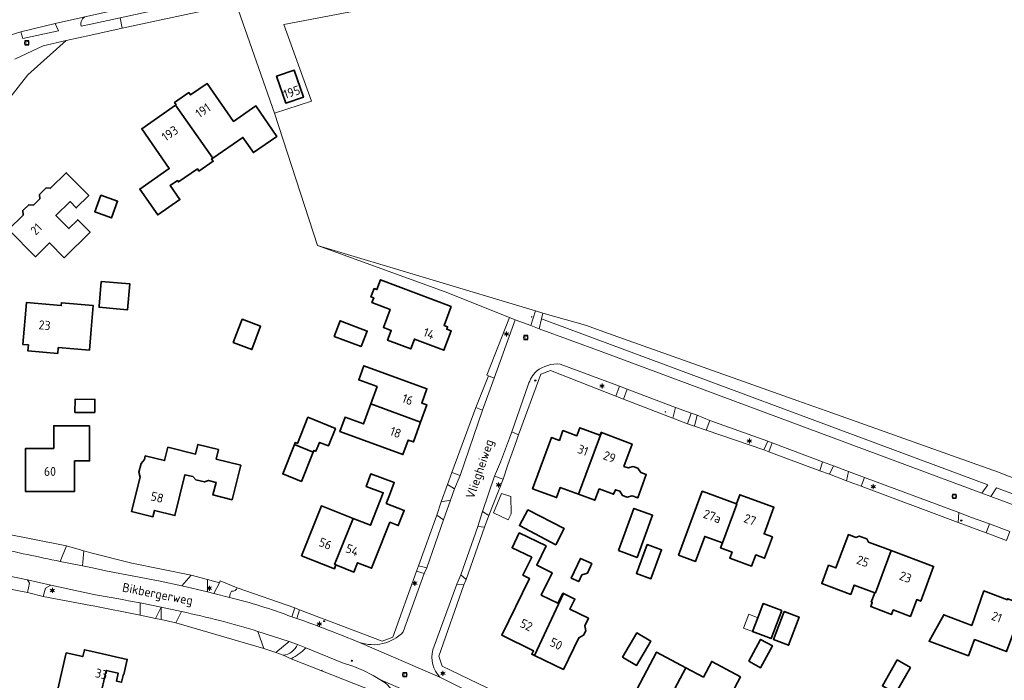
# Model space of a CAD drawing. Header units: metres. Extents: x 140853 to 145288, y 474558 to 480269.
# Tile 106 of 256: x 141986 to 142184, y 477761 to 477894. Entities that reach past the tile are written whole.
import ezdxf
from ezdxf.enums import TextEntityAlignment as Align
from ezdxf.lldxf.tags import DXFTag

# ---------------------------------------------------------------- set-up
doc = ezdxf.new("R2010")
doc.units = ezdxf.units.M
doc.header["$MEASUREMENT"] = 0
for name, color, linetype, lineweight in [('B-WE-GR-GRAS_KRUIDENRIJK-G', 80, 'Continuous', 18), ('B-WE-GR-GROENVOORZIENING-G', 80, 'Continuous', 18), ('B-WE-GR-HEIDE-G', 200, 'Continuous', 13), ('B-WE-IE-TERREINAFSCHEIDING_KUNSTMATIG_HEKWERK-G', 20, 'IE-TERREINAFSCHEIDING-KUNSTMATIG', 18), ('B-WE-KL-DATA_CAI-S', 90, 'KL-CAI-N', 18), ('B-WE-KL-ET_LS_OV_LICHTMAST-S', 190, 'Continuous', 18), ('B-WE-KL-WATER_BRANDLEIDING_PUT-S', 150, 'Continuous', 18), ('B-WE-OG-BEBOUWING-G', 7, 'Continuous', 35), ('B-WE-OG-BEBOUWING_BIJGEBOUW-G', 7, 'Continuous', 18), ('B-WE-OG-BEBOUWING_HUISNUMMER-T18', 10, 'Continuous', 18), ('B-WE-OG-BEBOUWING_LUIFEL-G', 7, 'Continuous', 18), ('B-WE-OG-BEBOUWING_STRAATNAAM-T18', 10, 'Continuous', 18), ('B-WE-OG-TERREIN_ERF-G', 7, 'Continuous', 18), ('B-WE-RI-GWA_RIOOLPUT-S', 30, 'Continuous', 18), ('B-WE-VH-ONVERHARD-G', 252, 'Continuous', 18), ('B-WE-VH-VERHARDING_ASFALT-G', 252, 'Continuous', 18), ('B-WE-VH-VERHARDING_BETONSTRAATSTEEN-G', 252, 'Continuous', 18), ('B-WE-VH-VERHARDING_HALFVERHARDING_GRIND-G', 252, 'Continuous', 18), ('B-WE-VH-VERHARDING_TEGEL-G', 252, 'Continuous', 18), ('X-XX-XX-ALGEMEEN-S', 7, 'Continuous', 18)]:
    doc.layers.add(name, color=color, linetype=linetype, lineweight=lineweight)
doc.styles.add('NLCS-ISO', font='txt')
doc.styles.get("Standard").update_dxf_attribs({"font": 'arial.ttf'})
doc.linetypes.add('IE-TERREINAFSCHEIDING-KUNSTMATIG', pattern='A,4,[82,NLCS.shx,S=0.75,R=90,X=0,Y=0],4,-2', length=10)
tags = doc.linetypes.add('KL-CAI-N', pattern='A,4,-1,[101,NLCS.shx,S=0.5,R=0,X=0,Y=0],-1,4,-1,["C",Standard,S=1,R=0,X=-0.25,Y=-0.5],-1.5', length=12.5).pattern_tags.tags
tags[18] = DXFTag(74, 10)

# ---------------------------------------------------------------- blocks, each defined once
blk = doc.blocks.new('SIE-WEG_AFVALBAK_TYPE_01')
for radius in [0.25, 0.156]:
    blk.add_circle((0, 0), radius)
blk = doc.blocks.new('SKL-DATA_TERREINKAST-SO')
for q in [(-0.2, 0.2), (0.2, 0.2)]:
    blk.add_line((0, -0.21), q)
at = {"flags": 128}
blk.add_lwpolyline([(0.63, 0.35), (-0.63, 0.35), (-0.63, -0.35), (0.63, -0.35)], close=True, dxfattribs=at)
at = {"style": 'NLCS-ISO'}
blk.add_attdef('TYPE', text='', height=0.35, dxfattribs=at).set_placement((-0.03, 0.69), align=Align.MIDDLE_CENTER)
blk = doc.blocks.new('B-SIE-WEG_LICHTMAST-SO')
at = {"ltscale": 0.1}
for p, q in [((-1.1, 0.63), (-2.19, 1.27)), ((0, 1.27), (0, 2.53)), ((1.1, 0.63), (2.19, 1.27)), ((-1.1, -0.63), (-2.19, -1.27)), ((0, -1.27), (0, -2.53)), ((1.1, -0.63), (2.19, -1.27))]:
    blk.add_line(p, q, dxfattribs=at)
at = {"flags": 128}
for points in [[(-1.16, 0.5), (1.16, 0.5)], [(-1.16, -0.5), (1.16, -0.5)]]:
    blk.add_lwpolyline(points, dxfattribs=at)
at = {"ltscale": 0.1}
blk.add_circle((0, 0), 1.27, dxfattribs=at)
at = {"style": 'NLCS-ISO'}
blk.add_attdef('TYPE', text='', height=1.8, dxfattribs=at).set_placement((0, 2.53), align=Align.BOTTOM_CENTER)
blk = doc.blocks.new('SRI-PUT_INSPECTIE-SO')
at = {"lineweight": -3, "flags": 128}
blk.add_lwpolyline([(-2, -2), (2, -2), (2, 2), (-2, 2)], close=True, dxfattribs=at)
at = {"lineweight": -3, "ltscale": 1.5}
blk.add_circle((0, 0), 2, dxfattribs=at)
at = {"ltscale": 0.1, "style": 'NLCS-ISO'}
blk.add_text('I', height=2.5, dxfattribs=at).set_placement((0, -0.01), align=Align.MIDDLE_CENTER)
blk = doc.blocks.new('SIE-WEG_STRAATPOT_BRANDKRAAN-SO')
blk.add_ellipse((0, 0), major_axis=(-0.729, 0), ratio=0.685994)
at = {"style": 'NLCS-ISO'}
blk.add_text('BR', height=0.4, dxfattribs=at).set_placement((-0.3, -0.15))

msp = doc.modelspace()

# ---------------------------------------------------------------- linework, layer by layer
at = {"layer": 'B-WE-GR-GRAS_KRUIDENRIJK-G', "ltscale": 0.2, "flags": 128}
for points in [[(141998.101, 477892.494), (142000, 477892.904), (142005.904, 477894.178), (142020.967, 477897.43), (142020.797, 477898.422), (142020.288, 477898.973), (142005.548, 477895.835), (142000, 477894.654), (141999.126, 477894.468), (141999.126, 477894.468, 0.4078022), (141998.101, 477892.494)], [(142106.272, 477820.177), (142094.361, 477824.642), (142094.361, 477824.642, 0.1817743), (142089.574, 477823.22), (142089.574, 477823.22, 0.1143425), (142087.93, 477820.479), (142087.93, 477820.479), (142084.595, 477811.002), (142085.954, 477810.428), (142090.461, 477822.615), (142092.41, 477823.37), (142105.513, 477818.166), (142106.272, 477820.177)], [(142053.992, 477768.748, 0.2924616), (142062.796, 477770.843), (142062.796, 477770.843), (142066.99, 477782.556), (142065.491, 477783.022), (142060.7, 477769.804), (142058.557, 477769.001), (142041.99, 477775.305), (142041.453, 477773.562), (142041.453, 477773.562, -0.0100653), (142053.992, 477768.748)], [(142000.505, 477776.072), (142009.962, 477774.184), (142009.911, 477776.674), (142009.911, 477776.674, 0.0076198), (142000.588, 477778.351), (142000.588, 477778.351), (142000, 477778.481), (141991.965, 477780.263), (141990.918, 477779.623), (141990.473, 477777.95), (142000, 477776.167), (142000.505, 477776.072)], [(142027.882, 477777.791, -0.0304082), (142040.402, 477773.88), (142040.402, 477773.88), (142040.991, 477775.667), (142029.467, 477779.714), (142029.467, 477779.714, -0.3342788), (142028.326, 477779.007), (142028.326, 477779.007), (142028.005, 477778.49), (142027.882, 477777.791)], [(142075.001, 477780.277), (142073.548, 477780.409), (142068.745, 477767.228), (142068.745, 477767.228, 0.2604174), (142070.151, 477761.76), (142070.151, 477761.76), (142074.283, 477759.681), (142079.241, 477757.283), (142084.251, 477754.66), (142085.121, 477757.007), (142070.649, 477763.953), (142069.937, 477765.965), (142075.001, 477780.277)], [(142017.109, 477772.646), (142034.784, 477767.488), (142033.612, 477770.96), (142033.612, 477770.96, 0.0229921), (142018.25, 477774.927), (142018.25, 477774.927), (142017.109, 477772.646)], [(142041.573, 477768.314), (142039.855, 477768.909), (142037.209, 477766.685), (142038.658, 477766.195), (142038.658, 477766.195, 0.272579), (142041.573, 477768.314)]]:
    msp.add_lwpolyline(points, format="xyb", close=True, dxfattribs=at)
for points in [[(142029.266, 477897.002), (142036.966, 477875.018), (142044.357, 477877.46), (142038.804, 477892.846), (142057.525, 477896.37)], [(141983.468, 477877.767), (141987.348, 477882.74), (141995.04, 477889.646), (141990.47, 477888.517), (141987.201, 477887.035), (141984.758, 477885.857)]]:
    msp.add_lwpolyline(points, dxfattribs=at)
for points in [[(142037.353, 477882.441), (142040.89, 477883.631), (142042.738, 477878.231), (142039.201, 477877.041), (142037.353, 477882.441)], [(142084.136, 477834.018), (142079.58, 477822.424), (142079.952, 477822.276), (142081.086, 477821.824), (142085.278, 477833.532), (142084.136, 477834.018)], [(142116.952, 477813.794), (142117.486, 477815.947), (142107.816, 477819.595), (142107.057, 477817.583), (142116.952, 477813.794)], [(142078.746, 477815.403), (142077.388, 477815.894), (142072.543, 477802.85), (142074.23, 477802.287), (142078.746, 477815.403)], [(142119.959, 477812.644), (142121.354, 477812.144), (142121.849, 477814.363), (142120.672, 477814.753), (142119.959, 477812.644)], [(142123.677, 477811.357), (142135.289, 477807.386), (142136.08, 477809.161), (142124.432, 477813.287), (142123.677, 477811.357)], [(142136.275, 477807.02), (142146.548, 477803.21), (142147.037, 477805.005), (142136.948, 477808.854), (142136.275, 477807.02)], [(142152.28, 477803.049), (142149.296, 477804.177), (142148.46, 477802.501), (142151.89, 477801.222), (142152.28, 477803.049)], [(142079.976, 477794.238), (142082.859, 477801.556), (142081.159, 477802.12), (142078.736, 477795.044), (142079.976, 477794.238)], [(142174.428, 477794.799), (142155.514, 477801.827), (142154.795, 477800.136), (142174.298, 477792.847), (142174.428, 477794.799)], [(142070.431, 477796.941), (142072.289, 477797.291), (142073.12, 477799.591), (142071.703, 477800.479), (142070.431, 477796.941)], [(142069.524, 477794.286), (142065.851, 477784.132), (142067.527, 477783.71), (142070.906, 477793.329), (142069.524, 477794.286)], [(142077.815, 477792.02), (142074.367, 477782.334), (142075.421, 477781.374), (142079.167, 477791.882), (142077.815, 477792.02)], [(141987.673, 477780.606), (141987.287, 477781.34), (141977.123, 477783.366), (141976.991, 477783.015), (141976.196, 477780.898), (141987.333, 477778.747), (141987.673, 477780.606)], [(142024.74, 477778.59), (142025.854, 477780.707), (142023.44, 477781.37), (142023.485, 477778.889), (142024.74, 477778.59)], [(142013.003, 477773.576), (142014.151, 477773.347), (142014.194, 477775.806), (142013.003, 477773.576)]]:
    msp.add_lwpolyline(points, close=True, dxfattribs=at)
msp.add_lwpolyline([(141980.705, 477787.832, 0.0071547), (141993.87, 477785.022), (141993.87, 477785.022), (141995.111, 477788.124), (141982.273, 477790.657)], format="xyb", dxfattribs=at)
at = {"layer": 'B-WE-GR-GROENVOORZIENING-G', "ltscale": 0.2, "flags": 128}
for points in [[(141993.5, 477891.53), (141992.854, 477893.002), (141985.961, 477891.389), (141986.384, 477889.993), (141993.5, 477891.53)], [(142088.42, 477832.379), (142089.375, 477835.307), (142045.574, 477848.473), (142071.246, 477839.148), (142084.136, 477834.018), (142085.278, 477833.532), (142088.42, 477832.379)], [(142179.081, 477798.705), (142180.288, 477800.39), (142090.603, 477833.708), (142090.151, 477831.743), (142102.611, 477827.169), (142179.081, 477798.705)]]:
    msp.add_lwpolyline(points, close=True, dxfattribs=at)
msp.add_lwpolyline([(142334.719, 477745.521), (142323.082, 477750), (142273.977, 477768.386), (142188.997, 477800.435), (142183.927, 477802.348), (142182.438, 477802.943), (142178.062, 477804.491), (142178.062, 477804.491), (142148.962, 477814.816), (142142.094, 477817.26), (142104.022, 477830.806), (142099.445, 477832.435), (142090.867, 477834.855), (142090.603, 477833.708), (142180.288, 477800.39), (142179.081, 477798.705), (142180.877, 477798.037), (142181.994, 477799.754), (142334.929, 477742.953)], dxfattribs=at)
msp.add_lwpolyline([(142395.467, 477695.282), (142397.596, 477695.567), (142389.221, 477708.648), (142389.657, 477709.117), (142388.117, 477710.754), (142388.077, 477710.917), (142387.686, 477712.508), (142344.575, 477738.546), (142334.929, 477742.953), (142181.994, 477799.754), (142180.877, 477798.037), (142182.684, 477797.364), (142247.552, 477773.278), (142310.139, 477750), (142334.236, 477741.077), (142334.236, 477741.077, -0.0543546), (142343.547, 477736.831), (142343.547, 477736.831), (142380.061, 477714.913), (142380.061, 477714.913, -0.1320939), (142386.146, 477709.453), (142386.146, 477709.453), (142386.26, 477709.275), (142395.467, 477695.282)], format="xyb", close=True, dxfattribs=at)
at = {"layer": 'B-WE-GR-HEIDE-G', "ltscale": 0.2, "flags": 128}
msp.add_lwpolyline([(142057.525, 477896.37), (142038.804, 477892.846), (142044.357, 477877.46), (142036.966, 477875.018), (142045.574, 477848.473), (142089.375, 477835.307), (142090.867, 477834.855), (142099.445, 477832.435), (142104.022, 477830.806), (142142.094, 477817.26), (142148.962, 477814.816), (142178.062, 477804.491), (142182.438, 477802.943), (142183.927, 477802.348), (142188.997, 477800.435), (142273.977, 477768.386), (142323.082, 477750), (142334.719, 477745.521)], dxfattribs=at)
at = {"layer": 'B-WE-IE-TERREINAFSCHEIDING_KUNSTMATIG_HEKWERK-G', "ltscale": 0.2, "flags": 128}
for points in [[(142105.482, 477909.403), (142094.731, 477905.464), (142086.439, 477902.66), (142078.466, 477900.548), (142075.736, 477899.876), (142074.187, 477899.595), (142057.525, 477896.37), (142038.804, 477892.846), (142044.357, 477877.46), (142036.966, 477875.018)], [(142029.266, 477897.002), (142036.966, 477875.018)], [(141995.04, 477889.646), (141987.348, 477882.74)], [(141987.348, 477882.74), (141983.468, 477877.767), (141981.19, 477874.179)], [(142045.574, 477848.473), (142036.966, 477875.018)], [(142089.375, 477835.307), (142045.574, 477848.473)], [(142045.574, 477848.473), (142071.246, 477839.148)], [(142071.246, 477839.148), (142084.136, 477834.018)], [(142090.867, 477834.855), (142089.375, 477835.307)], [(142104.022, 477830.806), (142099.445, 477832.435), (142090.867, 477834.855)], [(142084.136, 477834.018), (142079.58, 477822.424), (142079.952, 477822.276)], [(142142.094, 477817.26), (142104.022, 477830.806)], [(142105.513, 477818.166), (142092.41, 477823.37), (142090.461, 477822.615), (142085.954, 477810.428)], [(142148.962, 477814.816), (142142.094, 477817.26)], [(142077.388, 477815.894), (142072.543, 477802.85)], [(142178.062, 477804.491), (142148.962, 477814.816)], [(142188.997, 477800.435), (142183.927, 477802.348), (142182.438, 477802.943), (142178.062, 477804.491)], [(142082.859, 477801.556), (142079.976, 477794.238)], [(142071.703, 477800.479), (142070.431, 477796.941)], [(141972.912, 477795.502), (141982.273, 477790.657), (141995.111, 477788.124)], [(142069.524, 477794.286), (142065.851, 477784.132)], [(142079.167, 477791.882), (142075.421, 477781.374)], [(141998.616, 477787.104), (142000, 477786.757)], [(142000, 477786.757), (142008.256, 477784.689)], [(142008.256, 477784.689), (142020.203, 477782.26)], [(142025.854, 477780.707), (142023.44, 477781.37)], [(142065.491, 477783.022), (142060.7, 477769.804), (142058.557, 477769.001), (142041.99, 477775.305)], [(141976.196, 477780.898), (141987.333, 477778.747)], [(142040.991, 477775.667), (142029.467, 477779.714)], [(142075.001, 477780.277), (142069.937, 477765.965), (142070.649, 477763.953), (142085.121, 477757.007)], [(141990.473, 477777.95), (142000, 477776.167)], [(142000, 477776.167), (142000.505, 477776.072)], [(142000.505, 477776.072), (142009.962, 477774.184)], [(142013.003, 477773.576), (142014.151, 477773.347)], [(142017.109, 477772.646), (142034.784, 477767.488)], [(142037.209, 477766.685), (142038.658, 477766.195)], [(142040.265, 477765.477), (142061.075, 477757.284)]]:
    msp.add_lwpolyline(points, dxfattribs=at)
at = {"layer": 'B-WE-OG-BEBOUWING-G', "ltscale": 0.2, "flags": 128}
for points in [[(142037.353, 477882.441), (142039.201, 477877.041), (142042.738, 477878.231), (142040.89, 477883.631), (142037.353, 477882.441)], [(142017.051, 477876.61), (142024.528, 477865.975), (142030.594, 477870.169), (142032.704, 477867.117), (142037.376, 477870.347), (142033.152, 477876.472), (142028.679, 477873.355), (142023.395, 477880.997), (142020.066, 477878.695), (142019.754, 477879.147), (142016.858, 477877.145), (142017.171, 477876.693), (142017.051, 477876.61)], [(142017.051, 477876.61), (142010.245, 477871.904), (142015.79, 477863.885), (142009.868, 477859.79), (142013.462, 477854.592), (142017.921, 477857.674), (142015.981, 477860.479), (142017.445, 477861.491), (142017.639, 477861.211), (142021.439, 477863.839), (142021.757, 477863.378), (142024.62, 477865.357), (142024.301, 477865.818), (142024.528, 477865.975), (142017.051, 477876.61)], [(141989.756, 477857.793), (141988.488, 477856.544), (141987.552, 477856.628), (141986.389, 477855.484), (141986.461, 477854.547), (141983.512, 477851.641), (141988.898, 477846.199), (141991.726, 477848.953), (141994.703, 477845.99), (141999.889, 477851.099), (141997.404, 477853.621), (141995.609, 477851.852), (141993.02, 477854.481), (141995.855, 477857.274), (141997.111, 477855.999), (141999.618, 477858.469), (141995.099, 477863.057), (141991.95, 477859.955), (141991.038, 477859.997), (141989.742, 477858.719), (141989.756, 477857.793)], [(142002.043, 477858.589), (142000.806, 477855.229), (142004.166, 477853.991), (142005.403, 477857.351), (142002.043, 477858.589)], [(142002.138, 477841.226), (142001.708, 477836.285), (142001.686, 477836.036), (142005.174, 477835.732), (142007.424, 477835.536), (142007.877, 477840.726), (142002.138, 477841.226)], [(142072.453, 477836.229), (142058.249, 477841.572), (142057.509, 477839.606), (142056.957, 477839.814), (142056.32, 477838.12), (142056.872, 477837.912), (142056.52, 477836.976), (142060.161, 477835.607), (142058.806, 477832.003), (142060.406, 477831.401), (142059.663, 477829.426), (142064.324, 477827.673), (142065.064, 477829.64), (142070.977, 477827.408), (142072.447, 477831.301), (142071.54, 477831.643), (142071.731, 477832.149), (142071.02, 477832.417), (142072.453, 477836.229)], [(141993.485, 477827.967), (141999.731, 477827.423), (142000.096, 477831.607), (142000.513, 477836.389), (141994.117, 477836.946), (141994.068, 477836.388), (141987.133, 477837.018), (141986.384, 477828.586), (141987.475, 477828.491), (141987.369, 477827.296), (141993.378, 477826.772), (141993.485, 477827.967)], [(142028.65, 477828.949), (142032.395, 477827.544), (142034.152, 477832.226), (142030.406, 477833.631), (142028.65, 477828.949)], [(142048.941, 477830.207), (142054.383, 477828.167), (142055.59, 477831.268), (142050.108, 477833.322), (142048.941, 477830.207)], [(142066.293, 477812.988), (142067.548, 477816.425), (142066.515, 477816.802), (142067.564, 477819.677), (142054.907, 477824.294), (142053.868, 477821.448), (142057.55, 477820.103), (142056.282, 477816.63), (142066.293, 477812.988)], [(142000.84, 477814.909), (142000.853, 477817.549), (141996.853, 477817.568), (141996.84, 477814.929), (142000.84, 477814.909)], [(142056.282, 477816.63), (142054.814, 477812.607), (142051.131, 477813.952), (142050.087, 477811.091), (142062.744, 477806.474), (142063.809, 477809.39), (142064.842, 477809.013), (142066.293, 477812.988), (142056.282, 477816.63)], [(142044.722, 477806.958), (142044.853, 477807.284), (142045.257, 477807.122), (142045.979, 477808.916), (142047.773, 477808.194), (142049.19, 477811.718), (142043.656, 477813.944), (142041.547, 477808.7), (142041.111, 477808.875), (142040.95, 477808.475), (142044.722, 477806.958)], [(141992.569, 477807.658), (141986.879, 477807.66), (141986.876, 477799.08), (141996.766, 477799.076), (141996.768, 477805.206), (141999.768, 477805.205), (141999.771, 477812.205), (141992.581, 477812.24), (141992.569, 477807.658)], [(142089.852, 477802.443), (142088.809, 477799.598), (142093.607, 477797.839), (142094.345, 477799.854), (142098.009, 477798.5), (142102.663, 477810.884), (142102.548, 477810.927), (142102.329, 477810.347), (142098.295, 477811.841), (142097.705, 477810.247), (142094.896, 477811.277), (142094.172, 477809.304), (142092.581, 477809.887), (142089.852, 477802.443)], [(142102.149, 477799.587), (142105.081, 477798.485), (142105.433, 477799.414), (142106.315, 477799.089), (142106.869, 477798.247), (142107.826, 477797.895), (142108.803, 477798.175), (142109.929, 477797.761), (142111.65, 477802.445), (142110.524, 477802.859), (142109.952, 477803.708), (142109.022, 477804.05), (142108.036, 477803.773), (142107.145, 477804.101), (142108.79, 477808.578), (142102.663, 477810.884), (142098.009, 477798.5), (142101.31, 477797.279), (142102.149, 477799.587)], [(142025.679, 477807.501), (142021.54, 477808.513), (142021.065, 477806.57), (142015.509, 477807.929), (142014.856, 477805.257), (142010.98, 477806.205), (142010.79, 477805.449), (142010.122, 477804.692), (142009.664, 477802.911), (142009.909, 477801.931), (142008.18, 477795.034), (142012.503, 477793.979), (142012.808, 477795.243), (142016.913, 477794.223), (142018.948, 477802.414), (142020.522, 477802.033), (142021.12, 477801.411), (142022.847, 477800.982), (142023.647, 477801.257), (142025.19, 477800.874), (142024.564, 477798.35), (142028.455, 477797.384), (142030.181, 477804.333), (142025.232, 477805.562), (142025.679, 477807.501)], [(142040.95, 477808.475), (142038.58, 477802.581), (142042.352, 477801.064), (142044.722, 477806.958), (142040.95, 477808.475)], [(142052.745, 477793.629), (142049.002, 477784.397), (142049.271, 477784.288), (142052.898, 477782.855), (142053.647, 477784.752), (142056.437, 477783.649), (142057.251, 477785.669), (142060.131, 477792.87), (142061.806, 477792.21), (142063.002, 477795.244), (142059.395, 477796.659), (142060.062, 477798.336), (142060.983, 477800.886), (142056.28, 477802.583), (142055.359, 477800.033), (142058.792, 477798.794), (142056.194, 477792.258), (142052.745, 477793.629)], [(142126.948, 477788.735), (142129.822, 477796.522), (142129.747, 477796.55), (142122.879, 477799.084), (142118.15, 477786.269), (142121.546, 477785.016), (142123.402, 477790.044), (142126.948, 477788.735)], [(142126.948, 477788.735), (142126.574, 477787.722), (142128.872, 477786.874), (142128.432, 477785.682), (142132.804, 477784.069), (142133.632, 477786.311), (142135.405, 477785.657), (142136.977, 477789.916), (142135.316, 477790.529), (142137.29, 477795.876), (142130.432, 477798.407), (142129.747, 477796.55), (142129.822, 477796.522), (142126.948, 477788.735)], [(142052.745, 477793.629), (142046.372, 477796.163), (142042.39, 477786.148), (142048.976, 477783.544), (142049.271, 477784.288), (142049.002, 477784.397), (142052.745, 477793.629)], [(142087.847, 477795.386), (142086.155, 477792.198), (142093.435, 477788.366), (142095.121, 477791.637), (142087.847, 477795.386)], [(142106.046, 477787.194), (142109.8, 477785.814), (142112.904, 477794.262), (142109.15, 477795.642), (142106.046, 477787.194)], [(142089.153, 477766.112), (142095.037, 477778.549), (142094.88, 477778.625), (142093.888, 477776.595), (142090.526, 477778.234), (142092.719, 477782.739), (142089.625, 477784.265), (142091.5, 477788.116), (142086.125, 477790.745), (142084.666, 477787.762), (142088.622, 477785.828), (142086.851, 477782.236), (142088.16, 477781.59), (142082.592, 477770.203), (142088.972, 477767.082), (142088.628, 477766.363), (142089.153, 477766.112)], [(142160.874, 477787.19), (142156.281, 477788.905), (142155.946, 477789.525), (142154.426, 477790.09), (142153.785, 477789.837), (142152.263, 477790.405), (142149.755, 477783.688), (142148.265, 477784.244), (142146.891, 477780.562), (142152.735, 477778.38), (142153.438, 477780.263), (142157.56, 477778.724), (142157.694, 477778.674), (142160.874, 477787.19)], [(142111.807, 477788.412), (142109.658, 477782.611), (142112.564, 477781.534), (142114.714, 477787.335), (142111.807, 477788.412)], [(142157.56, 477778.724), (142156.861, 477776.85), (142157.048, 477776.78), (142156.737, 477775.947), (142160.934, 477774.379), (142161.259, 477775.251), (142164.716, 477773.96), (142165.982, 477777.351), (142166.788, 477777.05), (142169.387, 477784.011), (142160.874, 477787.19), (142157.694, 477778.674), (142157.56, 477778.724)], [(142099.799, 477782.656), (142100.699, 477784.557), (142098.433, 477785.607), (142096.562, 477781.654), (142098.066, 477780.942), (142098.711, 477782.307), (142099.799, 477782.656)], [(142089.153, 477766.112), (142094.989, 477763.322), (142098.103, 477769.691), (142099.025, 477770.165), (142099.469, 477771.072), (142099.276, 477772.09), (142100.014, 477773.599), (142096.295, 477775.418), (142097.288, 477777.448), (142095.037, 477778.549), (142089.153, 477766.112)], [(142184.22, 477777.321), (142179.501, 477779.098), (142177.051, 477772.167), (142171.417, 477774.289), (142168.488, 477768.987), (142176.389, 477766.049), (142177.599, 477769.301), (142184.028, 477766.91), (142187.523, 477776.305), (142184.29, 477777.508), (142184.22, 477777.321)], [(142134.044, 477773.707), (142132.99, 477770.93), (142136.729, 477769.51), (142138.861, 477775.126), (142135.122, 477776.546), (142134.044, 477773.707)], [(142139.329, 477774.948), (142137.197, 477769.332), (142140.235, 477768.179), (142142.367, 477773.795), (142139.329, 477774.948)], [(142106.864, 477765.771), (142109.65, 477764.124), (142112.552, 477768.992), (142109.766, 477770.639), (142106.864, 477765.771)], [(142132.245, 477764.942), (142134.626, 477763.669), (142136.983, 477768.079), (142134.602, 477769.351), (142132.245, 477764.942)], [(142000, 477766.99), (141998.73, 477767.278), (141998.414, 477765.883), (141995.083, 477766.635), (141993.387, 477759.356), (142000, 477757.866), (142001.864, 477757.446), (142003.139, 477763.104), (142005.539, 477762.563), (142005.179, 477760.963), (142006.203, 477760.732), (142006.564, 477762.332), (142006.671, 477762.308), (142007.351, 477765.326), (142000, 477766.99)], [(142119.617, 477763.656), (142113.723, 477766.795), (142109.121, 477758.152), (142111.328, 477756.977), (142110.595, 477755.6), (142114.037, 477753.767), (142114.324, 477754.306), (142114.578, 477754.171), (142119.617, 477763.656)], [(142114.578, 477754.171), (142115.136, 477753.873), (142116.085, 477755.656), (142122.253, 477752.399), (142123.762, 477755.223), (142124.715, 477754.714), (142124.521, 477754.352), (142126.127, 477753.494), (142130.576, 477761.82), (142124.791, 477764.912), (142123.122, 477761.79), (142119.617, 477763.656), (142114.578, 477754.171)], [(142164.724, 477763.713), (142162.058, 477765.232), (142159.087, 477760.02), (142161.753, 477758.5), (142164.724, 477763.713)]]:
    msp.add_lwpolyline(points, close=True, dxfattribs=at)
at = {"layer": 'B-WE-OG-BEBOUWING_BIJGEBOUW-G', "ltscale": 0.2, "flags": 128}
msp.add_lwpolyline([(142134.044, 477773.707), (142132.249, 477774.388), (142131.195, 477771.611), (142132.99, 477770.93), (142134.044, 477773.707)], close=True, dxfattribs=at)
at = {"layer": 'B-WE-OG-BEBOUWING_LUIFEL-G', "ltscale": 0.2, "flags": 128}
msp.add_lwpolyline([(142083.88, 477793.339), (142084.479, 477794.572), (142084.398, 477798.061), (142082.567, 477798.665), (142080.939, 477794.744), (142083.88, 477793.339)], close=True, dxfattribs=at)
at = {"layer": 'B-WE-OG-TERREIN_ERF-G', "ltscale": 0.2, "flags": 128}
for points in [[(141982.273, 477790.657), (141995.111, 477788.124), (141998.616, 477787.104), (142000, 477786.757), (142008.256, 477784.689), (142020.203, 477782.26), (142023.44, 477781.37), (142025.854, 477780.707), (142026.051, 477781.081), (142029.467, 477779.714), (142040.991, 477775.667), (142041.99, 477775.305), (142058.557, 477769.001), (142060.7, 477769.804), (142065.491, 477783.022), (142065.491, 477783.022), (142065.851, 477784.132), (142069.524, 477794.286), (142070.431, 477796.941), (142071.703, 477800.479), (142072.543, 477802.85), (142077.388, 477815.894), (142079.952, 477822.276), (142079.58, 477822.424), (142084.136, 477834.018), (142071.246, 477839.148), (142045.574, 477848.473), (142036.966, 477875.018), (142029.266, 477897.002), (142006.354, 477892.083), (142000, 477890.719), (141995.04, 477889.646), (141987.348, 477882.74), (141983.468, 477877.767)], [(142183.998, 477789.221), (142179.923, 477790.744), (142174.298, 477792.847), (142154.795, 477800.136), (142151.89, 477801.222), (142148.46, 477802.501), (142146.548, 477803.21), (142136.275, 477807.02), (142135.289, 477807.386), (142123.677, 477811.357), (142121.354, 477812.144), (142119.959, 477812.644), (142116.952, 477813.794), (142107.057, 477817.583), (142107.057, 477817.583), (142105.513, 477818.166), (142092.41, 477823.37), (142090.461, 477822.615), (142085.954, 477810.428), (142085.536, 477809.229), (142083.854, 477804.407), (142082.859, 477801.556), (142079.976, 477794.238), (142079.167, 477791.882), (142075.421, 477781.374), (142075.001, 477780.277), (142069.937, 477765.965), (142070.649, 477763.953), (142085.121, 477757.007)], [(142061.075, 477757.284), (142040.265, 477765.477), (142038.658, 477766.195), (142037.209, 477766.685), (142034.784, 477767.488), (142017.109, 477772.646), (142014.151, 477773.347), (142013.003, 477773.576), (142009.962, 477774.184), (142000.505, 477776.072), (142000, 477776.167), (141990.473, 477777.95), (141987.333, 477778.747), (141976.196, 477780.898)]]:
    msp.add_lwpolyline(points, dxfattribs=at)
for points in [[(142024.528, 477865.975), (142024.301, 477865.818), (142024.62, 477865.357), (142021.757, 477863.378), (142021.439, 477863.839), (142017.639, 477861.211), (142017.445, 477861.491), (142015.981, 477860.479), (142017.921, 477857.674), (142013.462, 477854.592), (142009.868, 477859.79), (142015.79, 477863.885), (142010.245, 477871.904), (142017.051, 477876.61), (142017.171, 477876.693), (142016.858, 477877.145), (142019.754, 477879.147), (142020.066, 477878.695), (142023.395, 477880.997), (142028.679, 477873.355), (142033.152, 477876.472), (142037.376, 477870.347), (142032.704, 477867.117), (142030.594, 477870.169), (142024.528, 477865.975)], [(141989.756, 477857.793), (141989.742, 477858.719), (141991.038, 477859.997), (141991.95, 477859.955), (141995.099, 477863.057), (141999.618, 477858.469), (141997.111, 477855.999), (141995.855, 477857.274), (141993.02, 477854.481), (141995.609, 477851.852), (141997.404, 477853.621), (141999.889, 477851.099), (141994.703, 477845.99), (141991.726, 477848.953), (141988.898, 477846.199), (141983.512, 477851.641), (141986.461, 477854.547), (141986.389, 477855.484), (141987.552, 477856.628), (141988.488, 477856.544), (141989.756, 477857.793)], [(142002.043, 477858.589), (142005.403, 477857.351), (142004.166, 477853.991), (142000.806, 477855.229), (142002.043, 477858.589)], [(142001.708, 477836.285), (142002.138, 477841.226), (142007.877, 477840.726), (142007.424, 477835.536), (142005.174, 477835.732), (142001.686, 477836.036), (142001.708, 477836.285)], [(142072.453, 477836.229), (142071.02, 477832.417), (142071.731, 477832.149), (142071.54, 477831.643), (142072.447, 477831.301), (142070.977, 477827.408), (142065.064, 477829.64), (142064.324, 477827.673), (142059.663, 477829.426), (142060.406, 477831.401), (142058.806, 477832.003), (142060.161, 477835.607), (142056.52, 477836.976), (142056.872, 477837.912), (142056.32, 477838.12), (142056.957, 477839.814), (142057.509, 477839.606), (142058.249, 477841.572), (142072.453, 477836.229)], [(141999.731, 477827.423), (141993.485, 477827.967), (141993.378, 477826.772), (141987.369, 477827.296), (141987.475, 477828.491), (141986.384, 477828.586), (141987.133, 477837.018), (141994.068, 477836.388), (141994.117, 477836.946), (142000.513, 477836.389), (142000.096, 477831.607), (141999.731, 477827.423)], [(142028.65, 477828.949), (142030.406, 477833.631), (142034.152, 477832.226), (142032.395, 477827.544), (142028.65, 477828.949)], [(142048.941, 477830.207), (142050.108, 477833.322), (142055.59, 477831.268), (142054.383, 477828.167), (142048.941, 477830.207)], [(142056.282, 477816.63), (142057.55, 477820.103), (142053.868, 477821.448), (142054.907, 477824.294), (142067.564, 477819.677), (142066.515, 477816.802), (142067.548, 477816.425), (142066.293, 477812.988), (142064.842, 477809.013), (142063.809, 477809.39), (142062.744, 477806.474), (142050.087, 477811.091), (142051.131, 477813.952), (142054.814, 477812.607), (142056.282, 477816.63)], [(142000.84, 477814.909), (141996.84, 477814.929), (141996.853, 477817.568), (142000.853, 477817.549), (142000.84, 477814.909)], [(142044.722, 477806.958), (142042.352, 477801.064), (142038.58, 477802.581), (142040.95, 477808.475), (142041.111, 477808.875), (142041.547, 477808.7), (142043.656, 477813.944), (142049.19, 477811.718), (142047.773, 477808.194), (142045.979, 477808.916), (142045.257, 477807.122), (142044.853, 477807.284), (142044.722, 477806.958)], [(141992.569, 477807.658), (141992.581, 477812.24), (141999.771, 477812.205), (141999.768, 477805.205), (141996.768, 477805.206), (141996.766, 477799.076), (141986.876, 477799.08), (141986.879, 477807.66), (141992.569, 477807.658)], [(142094.345, 477799.854), (142093.607, 477797.839), (142088.809, 477799.598), (142089.852, 477802.443), (142092.581, 477809.887), (142094.172, 477809.304), (142094.896, 477811.277), (142097.705, 477810.247), (142098.295, 477811.841), (142102.329, 477810.347), (142102.548, 477810.927), (142102.663, 477810.884), (142108.79, 477808.578), (142107.145, 477804.101), (142108.036, 477803.773), (142109.022, 477804.05), (142109.952, 477803.708), (142110.524, 477802.859), (142111.65, 477802.445), (142109.929, 477797.761), (142108.803, 477798.175), (142107.826, 477797.895), (142106.869, 477798.247), (142106.315, 477799.089), (142105.433, 477799.414), (142105.081, 477798.485), (142102.149, 477799.587), (142101.31, 477797.279), (142098.009, 477798.5), (142094.345, 477799.854)], [(142025.679, 477807.501), (142025.232, 477805.562), (142030.181, 477804.333), (142028.455, 477797.384), (142024.564, 477798.35), (142025.19, 477800.874), (142023.647, 477801.257), (142022.847, 477800.982), (142021.12, 477801.411), (142020.522, 477802.033), (142018.948, 477802.414), (142016.913, 477794.223), (142012.808, 477795.243), (142012.503, 477793.979), (142008.18, 477795.034), (142009.909, 477801.931), (142009.664, 477802.911), (142010.122, 477804.692), (142010.79, 477805.449), (142010.98, 477806.205), (142014.856, 477805.257), (142015.509, 477807.929), (142021.065, 477806.57), (142021.54, 477808.513), (142025.679, 477807.501)], [(142049.271, 477784.288), (142048.976, 477783.544), (142042.39, 477786.148), (142046.372, 477796.163), (142052.745, 477793.629), (142056.194, 477792.258), (142058.792, 477798.794), (142055.359, 477800.033), (142056.28, 477802.583), (142060.983, 477800.886), (142060.062, 477798.336), (142059.395, 477796.659), (142063.002, 477795.244), (142061.806, 477792.21), (142060.131, 477792.87), (142057.251, 477785.669), (142056.437, 477783.649), (142053.647, 477784.752), (142052.898, 477782.855), (142049.271, 477784.288)], [(142129.747, 477796.55), (142130.432, 477798.407), (142137.29, 477795.876), (142135.316, 477790.529), (142136.977, 477789.916), (142135.405, 477785.657), (142133.632, 477786.311), (142132.804, 477784.069), (142128.432, 477785.682), (142128.872, 477786.874), (142126.574, 477787.722), (142126.948, 477788.735), (142123.402, 477790.044), (142121.546, 477785.016), (142118.15, 477786.269), (142122.879, 477799.084), (142129.747, 477796.55)], [(142087.847, 477795.386), (142095.121, 477791.637), (142093.435, 477788.366), (142086.155, 477792.198), (142087.847, 477795.386)], [(142106.046, 477787.194), (142109.15, 477795.642), (142112.904, 477794.262), (142109.8, 477785.814), (142106.046, 477787.194)], [(142095.037, 477778.549), (142097.288, 477777.448), (142096.295, 477775.418), (142100.014, 477773.599), (142099.276, 477772.09), (142099.469, 477771.072), (142099.025, 477770.165), (142098.103, 477769.691), (142094.989, 477763.322), (142089.153, 477766.112), (142088.628, 477766.363), (142088.972, 477767.082), (142082.592, 477770.203), (142088.16, 477781.59), (142086.851, 477782.236), (142088.622, 477785.828), (142084.666, 477787.762), (142086.125, 477790.745), (142091.5, 477788.116), (142089.625, 477784.265), (142092.719, 477782.739), (142090.526, 477778.234), (142093.888, 477776.595), (142094.88, 477778.625), (142095.037, 477778.549)], [(142157.56, 477778.724), (142153.438, 477780.263), (142152.735, 477778.38), (142146.891, 477780.562), (142148.265, 477784.244), (142149.755, 477783.688), (142152.263, 477790.405), (142153.785, 477789.837), (142154.426, 477790.09), (142155.946, 477789.525), (142156.281, 477788.905), (142160.874, 477787.19), (142169.387, 477784.011), (142166.788, 477777.05), (142165.982, 477777.351), (142164.716, 477773.96), (142161.259, 477775.251), (142160.934, 477774.379), (142156.737, 477775.947), (142157.048, 477776.78), (142156.861, 477776.85), (142157.56, 477778.724)], [(142111.807, 477788.412), (142114.714, 477787.335), (142112.564, 477781.534), (142109.658, 477782.611), (142111.807, 477788.412)], [(142099.799, 477782.656), (142098.711, 477782.307), (142098.066, 477780.942), (142096.562, 477781.654), (142098.433, 477785.607), (142100.699, 477784.557), (142099.799, 477782.656)], [(142184.22, 477777.321), (142184.29, 477777.508), (142187.523, 477776.305), (142184.028, 477766.91), (142177.599, 477769.301), (142176.389, 477766.049), (142168.488, 477768.987), (142171.417, 477774.289), (142177.051, 477772.167), (142179.501, 477779.098), (142184.22, 477777.321)], [(142134.044, 477773.707), (142135.122, 477776.546), (142138.861, 477775.126), (142136.729, 477769.51), (142132.99, 477770.93), (142134.044, 477773.707)], [(142139.329, 477774.948), (142142.367, 477773.795), (142140.235, 477768.179), (142137.197, 477769.332), (142139.329, 477774.948)], [(142106.864, 477765.771), (142109.766, 477770.639), (142112.552, 477768.992), (142109.65, 477764.124), (142106.864, 477765.771)], [(142132.245, 477764.942), (142134.602, 477769.351), (142136.983, 477768.079), (142134.626, 477763.669), (142132.245, 477764.942)], [(142000, 477757.866), (141993.387, 477759.356), (141995.083, 477766.635), (141998.414, 477765.883), (141998.73, 477767.278), (142000, 477766.99), (142007.351, 477765.326), (142006.671, 477762.308), (142006.564, 477762.332), (142006.203, 477760.732), (142005.179, 477760.963), (142005.539, 477762.563), (142003.139, 477763.104), (142001.864, 477757.446), (142000, 477757.866)], [(142114.578, 477754.171), (142114.324, 477754.306), (142114.037, 477753.767), (142110.595, 477755.6), (142111.328, 477756.977), (142109.121, 477758.152), (142113.723, 477766.795), (142119.617, 477763.656), (142123.122, 477761.79), (142124.791, 477764.912), (142130.576, 477761.82), (142126.127, 477753.494), (142124.521, 477754.352), (142124.715, 477754.714), (142123.762, 477755.223), (142122.253, 477752.399), (142116.085, 477755.656), (142115.136, 477753.873), (142114.578, 477754.171)], [(142164.724, 477763.713), (142161.753, 477758.5), (142159.087, 477760.02), (142162.058, 477765.232), (142164.724, 477763.713)]]:
    msp.add_lwpolyline(points, close=True, dxfattribs=at)
at = {"layer": 'B-WE-VH-ONVERHARD-G', "ltscale": 0.2, "flags": 128}
msp.add_lwpolyline([(142090.867, 477834.855), (142089.375, 477835.307), (142088.42, 477832.379), (142090.151, 477831.743), (142090.603, 477833.708), (142090.867, 477834.855)], close=True, dxfattribs=at)
at = {"layer": 'B-WE-VH-VERHARDING_ASFALT-G', "ltscale": 0.2, "flags": 128}
for points in [[(142005.904, 477894.178), (142006.354, 477892.083), (142029.266, 477897.002)], [(141999.126, 477894.468), (141992.854, 477893.002), (141993.5, 477891.53), (141986.384, 477889.993), (141985.961, 477891.389), (141983.602, 477890.632)], [(141983.602, 477890.632), (141985.961, 477891.389), (141992.854, 477893.002), (141999.126, 477894.468)]]:
    msp.add_lwpolyline(points, dxfattribs=at)
for points in [[(141984.758, 477885.857), (141987.201, 477887.035), (141990.47, 477888.517), (141995.04, 477889.646), (142000, 477890.719), (142006.354, 477892.083), (142005.904, 477894.178), (142000, 477892.904), (141998.101, 477892.494), (141998.101, 477892.494, -0.4078022), (141999.126, 477894.468)], [(142247.552, 477773.278), (142182.684, 477797.364), (142180.877, 477798.037), (142179.081, 477798.705), (142102.611, 477827.169), (142090.151, 477831.743), (142088.42, 477832.379), (142085.278, 477833.532), (142081.086, 477821.824), (142078.746, 477815.403), (142074.23, 477802.287), (142073.12, 477799.591), (142072.289, 477797.291), (142070.906, 477793.329), (142067.527, 477783.71), (142066.99, 477782.556), (142062.796, 477770.843), (142062.796, 477770.843, -0.2924616), (142053.992, 477768.748), (142053.992, 477768.748), (142070.151, 477761.76), (142070.151, 477761.76, -0.2604174), (142068.745, 477767.228), (142068.745, 477767.228), (142073.548, 477780.409), (142074.367, 477782.334), (142077.815, 477792.02), (142078.736, 477795.044), (142081.159, 477802.12), (142082.375, 477804.966), (142084.132, 477809.782), (142084.595, 477811.002), (142087.93, 477820.479), (142087.93, 477820.479, -0.1143425), (142089.574, 477823.22), (142089.574, 477823.22, -0.1817743), (142094.361, 477824.642), (142094.361, 477824.642), (142106.272, 477820.177), (142107.816, 477819.595), (142117.486, 477815.947), (142120.672, 477814.753), (142121.849, 477814.363), (142124.432, 477813.287), (142136.08, 477809.161), (142136.948, 477808.854), (142147.037, 477805.005), (142149.296, 477804.177), (142149.296, 477804.177), (142152.28, 477803.049), (142155.514, 477801.827), (142174.428, 477794.799), (142176.99, 477793.798), (142180.595, 477792.536), (142184.671, 477791.016)], [(142074.283, 477759.681), (142070.151, 477761.76), (142053.992, 477768.748), (142053.992, 477768.748, 0.0100653), (142041.453, 477773.562), (142041.453, 477773.562), (142040.402, 477773.88), (142040.402, 477773.88, 0.0304082), (142027.882, 477777.791), (142027.882, 477777.791), (142024.74, 477778.59), (142023.485, 477778.889), (142018.325, 477780.103), (142013.951, 477781.013), (142003.35, 477783.056), (142000, 477783.771), (141998.335, 477784.126), (141993.87, 477785.022), (141993.87, 477785.022, -0.0071547), (141980.705, 477787.832)], [(141977.123, 477783.366), (141987.287, 477781.34), (141991.965, 477780.263), (142000, 477778.481), (142000.588, 477778.351), (142000.588, 477778.351, -0.0076198), (142009.911, 477776.674), (142009.911, 477776.674), (142014.194, 477775.806), (142018.25, 477774.927), (142018.25, 477774.927, -0.0229921), (142033.612, 477770.96), (142033.612, 477770.96), (142039.855, 477768.909), (142041.573, 477768.314), (142043.248, 477767.659), (142050.632, 477764.61), (142052.507, 477764.052), (142052.507, 477764.052, -0.0482383), (142058.126, 477761.297), (142058.126, 477761.297), (142071.891, 477755.262)], [(142071.891, 477755.262), (142058.126, 477761.297), (142058.126, 477761.297, -0.1565521), (142061.417, 477757.702)]]:
    msp.add_lwpolyline(points, format="xyb", dxfattribs=at)
for points in [[(141987.287, 477781.34), (141987.673, 477780.606), (141987.333, 477778.747), (141990.473, 477777.95), (141990.918, 477779.623), (141991.965, 477780.263), (141987.287, 477781.34)], [(142037.209, 477766.685), (142039.855, 477768.909), (142033.612, 477770.96), (142034.784, 477767.488), (142037.209, 477766.685)]]:
    msp.add_lwpolyline(points, close=True, dxfattribs=at)
for points in [[(142043.248, 477767.659), (142041.573, 477768.314), (142041.573, 477768.314, -0.272579), (142038.658, 477766.195), (142038.658, 477766.195), (142040.265, 477765.477), (142040.265, 477765.477, 0.0911894), (142043.248, 477767.659)], [(142052.507, 477764.052), (142050.632, 477764.61), (142043.248, 477767.659), (142043.248, 477767.659, -0.0911894), (142040.265, 477765.477), (142040.265, 477765.477), (142061.075, 477757.284), (142061.5, 477757.425), (142061.417, 477757.702), (142061.417, 477757.702, 0.1565521), (142058.126, 477761.297), (142058.126, 477761.297, 0.0482383), (142052.507, 477764.052)]]:
    msp.add_lwpolyline(points, format="xyb", close=True, dxfattribs=at)
at = {"layer": 'B-WE-VH-VERHARDING_BETONSTRAATSTEEN-G', "ltscale": 0.2, "flags": 128}
for points in [[(141998.335, 477784.126), (141998.616, 477787.104), (141995.111, 477788.124), (141993.87, 477785.022), (141998.335, 477784.126)], [(142020.203, 477782.26), (142008.256, 477784.689), (142000, 477786.757), (141998.616, 477787.104), (141998.335, 477784.126), (142000, 477783.771), (142003.35, 477783.056), (142013.951, 477781.013), (142018.325, 477780.103), (142020.203, 477782.26)], [(142018.325, 477780.103), (142023.485, 477778.889), (142023.44, 477781.37), (142020.203, 477782.26), (142018.325, 477780.103)], [(142041.453, 477773.562), (142041.99, 477775.305), (142040.991, 477775.667), (142040.402, 477773.88), (142041.453, 477773.562)]]:
    msp.add_lwpolyline(points, close=True, dxfattribs=at)
msp.add_lwpolyline([(142024.74, 477778.59), (142027.882, 477777.791), (142028.005, 477778.49), (142028.326, 477779.007), (142028.326, 477779.007, 0.3342788), (142029.467, 477779.714), (142029.467, 477779.714), (142026.051, 477781.081), (142025.854, 477780.707), (142024.74, 477778.59)], format="xyb", close=True, dxfattribs=at)
at = {"layer": 'B-WE-VH-VERHARDING_HALFVERHARDING_GRIND-G', "ltscale": 0.2, "flags": 128}
for points in [[(142009.962, 477774.184), (142013.003, 477773.576), (142014.194, 477775.806), (142009.911, 477776.674), (142009.962, 477774.184)], [(142017.109, 477772.646), (142018.25, 477774.927), (142014.194, 477775.806), (142014.151, 477773.347), (142017.109, 477772.646)]]:
    msp.add_lwpolyline(points, close=True, dxfattribs=at)
at = {"layer": 'B-WE-VH-VERHARDING_TEGEL-G', "ltscale": 0.2, "flags": 128}
for points in [[(142077.388, 477815.894), (142078.746, 477815.403), (142081.086, 477821.824), (142079.952, 477822.276), (142077.388, 477815.894)], [(142105.513, 477818.166), (142107.057, 477817.583), (142107.816, 477819.595), (142106.272, 477820.177), (142105.513, 477818.166)], [(142117.486, 477815.947), (142116.952, 477813.794), (142119.959, 477812.644), (142120.672, 477814.753), (142117.486, 477815.947)], [(142121.354, 477812.144), (142123.677, 477811.357), (142124.432, 477813.287), (142121.849, 477814.363), (142121.354, 477812.144)], [(142082.375, 477804.966), (142081.159, 477802.12), (142082.859, 477801.556), (142083.854, 477804.407), (142085.536, 477809.229), (142085.954, 477810.428), (142084.595, 477811.002), (142084.132, 477809.782), (142082.375, 477804.966)], [(142136.948, 477808.854), (142136.08, 477809.161), (142135.289, 477807.386), (142136.275, 477807.02), (142136.948, 477808.854)], [(142146.548, 477803.21), (142148.46, 477802.501), (142149.296, 477804.177), (142147.037, 477805.005), (142146.548, 477803.21)], [(142152.28, 477803.049), (142151.89, 477801.222), (142154.795, 477800.136), (142155.514, 477801.827), (142152.28, 477803.049)], [(142072.543, 477802.85), (142071.703, 477800.479), (142073.12, 477799.591), (142074.23, 477802.287), (142072.543, 477802.85)], [(142072.289, 477797.291), (142070.431, 477796.941), (142069.524, 477794.286), (142070.906, 477793.329), (142072.289, 477797.291)], [(142077.815, 477792.02), (142079.167, 477791.882), (142079.976, 477794.238), (142078.736, 477795.044), (142077.815, 477792.02)], [(142174.298, 477792.847), (142179.923, 477790.744), (142180.595, 477792.536), (142176.99, 477793.798), (142174.428, 477794.799), (142174.298, 477792.847)], [(142179.923, 477790.744), (142183.998, 477789.221), (142184.671, 477791.016), (142180.595, 477792.536), (142179.923, 477790.744)], [(142065.851, 477784.132), (142065.491, 477783.022), (142066.99, 477782.556), (142067.527, 477783.71), (142065.851, 477784.132)], [(142073.548, 477780.409), (142075.001, 477780.277), (142075.421, 477781.374), (142074.367, 477782.334), (142073.548, 477780.409)]]:
    msp.add_lwpolyline(points, close=True, dxfattribs=at)

# ---------------------------------------------------------------- block references
at = {"layer": 'B-WE-KL-DATA_CAI-S', "xscale": 0.2, "yscale": 0.2, "zscale": 0.2}
msp.add_blockref('SKL-DATA_TERREINKAST-SO', (142046.906, 477772.99), dxfattribs=at)
at = {"layer": 'B-WE-KL-ET_LS_OV_LICHTMAST-S', "xscale": 0.2, "yscale": 0.2, "zscale": 0.2}
for p in [(142083.565, 477830.67), (142102.746, 477820.221), (142132.354, 477809.188), (142081.948, 477800.367), (142157.267, 477800.017), (141992.305, 477779.174), (142023.843, 477779.626), (142065.149, 477780.626), (142045.948, 477772.434), (142070.768, 477762.536)]:
    msp.add_blockref('B-SIE-WEG_LICHTMAST-SO', p, dxfattribs=at)
at = {"layer": 'B-WE-KL-WATER_BRANDLEIDING_PUT-S', "xscale": 0.2, "yscale": 0.2, "zscale": 0.2}
for p in [(142089.342, 477821.337), (142174.949, 477793.197), (142052.484, 477765.049)]:
    msp.add_blockref('SIE-WEG_STRAATPOT_BRANDKRAAN-SO', p, dxfattribs=at)
at = {"layer": 'B-WE-RI-GWA_RIOOLPUT-S', "xscale": 0.2, "yscale": 0.2, "zscale": 0.2}
for p in [(141987.138, 477889.125), (142087.418, 477829.964), (142173.547, 477798.078), (142063.124, 477762.263)]:
    msp.add_blockref('SRI-PUT_INSPECTIE-SO', p, dxfattribs=at)
at = {"layer": 'X-XX-XX-ALGEMEEN-S', "xscale": 0.2, "yscale": 0.2, "zscale": 0.2}
for p in [(142088.622, 477834.116), (142115.465, 477815.033), (142046.475, 477763.135)]:
    msp.add_blockref('SIE-WEG_AFVALBAK_TYPE_01', p, dxfattribs=at)

# ---------------------------------------------------------------- texts
at = {"layer": 'B-WE-OG-BEBOUWING_HUISNUMMER-T18', "style": 'NLCS-ISO'}
for s, rotation, p in [('195', 18.6, (142040.397, 477879.245)), ('191', 34.7, (142022.558, 477875.555)), ('193', 34.7, (142015.923, 477870.967)), ('21', 44.7, (141989.048, 477851.734)), ('23', 355, (141990.743, 477832.448)), ('14', 339.3, (142067.97, 477830.768)), ('16', 339.9, (142063.687, 477817.513)), ('18', 339.9, (142061.277, 477810.911)), ('31', 339.7, (142098.923, 477807.343)), ('29', 339.4, (142104.26, 477806.009)), ('58', 346.3, (142013.359, 477797.888)), ('27a', 339.8, (142124.909, 477794.071)), ('27', 339.8, (142132.479, 477793.388)), ('56', 338.4, (142047.153, 477788.566)), ('54', 338.5, (142052.554, 477787.292)), ('25', 339.5, (142155.172, 477785.049)), ('23', 339.5, (142163.729, 477781.854)), ('52', 333.9, (142087.54, 477772.236)), ('21', 339.4, (142182.072, 477773.856)), ('50', 334.5, (142093.534, 477768.451)), ('33', 347.2, (142002.157, 477762.4))]:
    msp.add_text(s, height=1.8, rotation=rotation, dxfattribs=at).set_placement(p, align=Align.MIDDLE_CENTER)
msp.add_text('60', height=1.8, dxfattribs=at).set_placement((141991.823, 477803.078), align=Align.MIDDLE_CENTER)
at = {"layer": 'B-WE-OG-BEBOUWING_STRAATNAAM-T18', "style": 'NLCS-ISO'}
for s, rotation, p in [('Vliegheiweg', 71.1, (142078.156, 477803.58)), ('Bikbergerweg', 349, (142013.46, 477778.482))]:
    msp.add_text(s, height=1.8, rotation=rotation, dxfattribs=at).set_placement(p, align=Align.MIDDLE_CENTER)

doc.saveas('drawing.dxf')
